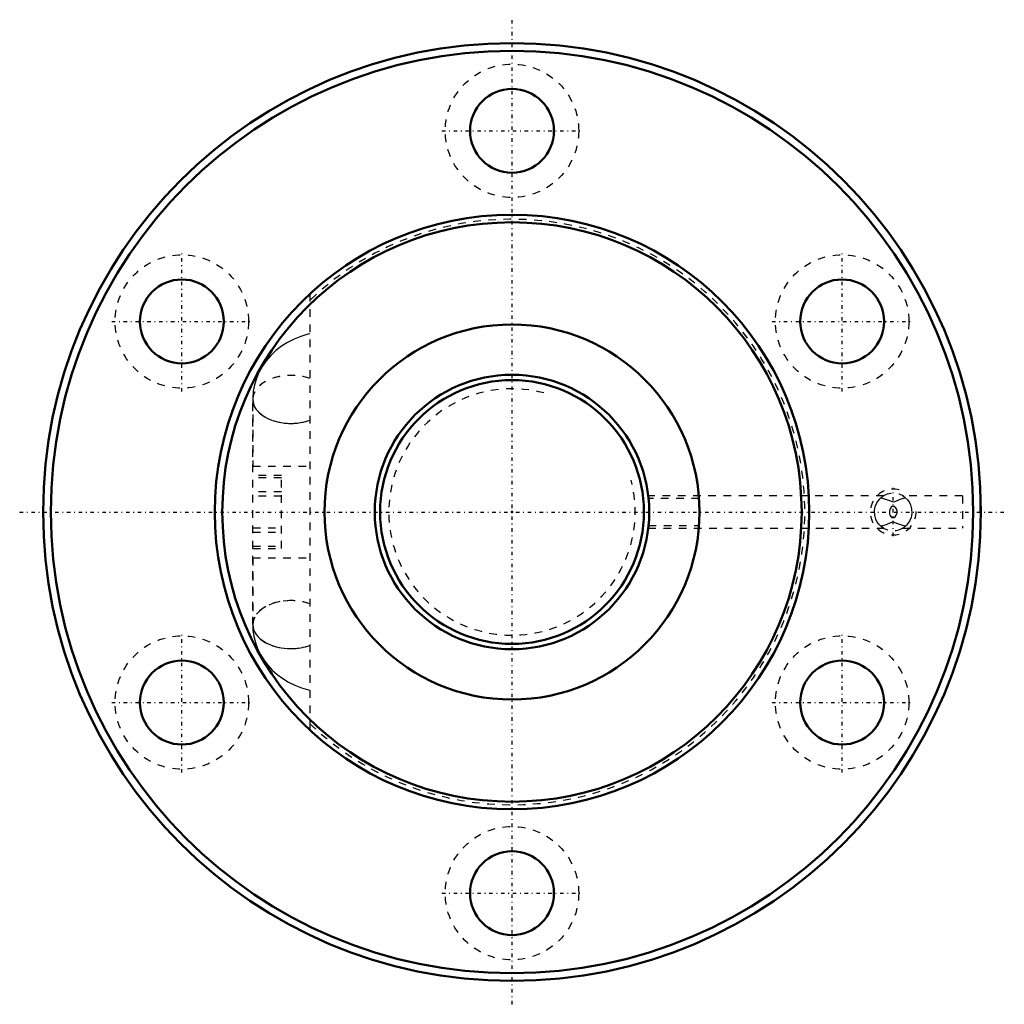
# Model space of a CAD drawing. Header units: millimetres. Extents: x -65 to 65, y -65 to 65.
import ezdxf

# ---------------------------------------------------------------- set-up
doc = ezdxf.new("R2010")
doc.units = ezdxf.units.MM
doc.linetypes.add('Center', pattern=[1.5, 0.45, -0.5, 0.05, -0.5])
doc.linetypes.add('Dashed', pattern=[2, 1, -1])
for name, color, linetype, lineweight in [('2d ConnectionPoints', 7, 'Continuous', 50), ('AM_0', 7, 'Continuous', 50), ('AM_5', 3, 'Continuous', 25), ('AM_7', 7, 'Center', 25), ('AM_9', 6, 'Dashed', 25)]:
    doc.layers.add(name, color=color, linetype=linetype, lineweight=lineweight)

# ---------------------------------------------------------------- blocks, each defined once
blk = doc.blocks.new('1_BIF3612V_5RR_Nut_0_in_BIF3612V_5RRG0_143LC0_000_2')
at = {"layer": 'AM_0'}
for centre, radius in [((0, 0), 61.5), ((0, 0), 60.5), ((0, 50), 5.5), ((0, 0), 39), ((0, 0), 38), ((-43.3, 25), 5.5), ((43.3, 25), 5.5), ((0, 0), 24.6), ((-43.3, -25), 5.5), ((43.3, -25), 5.5), ((0, -50), 5.5)]:
    blk.add_circle(centre, radius, dxfattribs=at)
at = {"layer": 'AM_5', "linetype": 'Dashed'}
blk.add_arc((50, 0), 3, 75, 15, dxfattribs=at)
at = {"layer": 'AM_7'}
for p, q in [((0, -64.58), (0, 64.58)), ((-9.19, 50), (9.19, 50)), ((-43.3, 15.81), (-43.3, 34.19)), ((43.3, 15.81), (43.3, 34.19)), ((-52.49, 25), (-34.11, 25)), ((34.11, 25), (52.49, 25)), ((50, -3.15), (50, 3.15)), ((-64.58, 0), (64.58, 0)), ((-43.3, -34.19), (-43.3, -15.81)), ((43.3, -34.19), (43.3, -15.81)), ((-52.49, -25), (-34.11, -25)), ((34.11, -25), (52.49, -25)), ((-9.19, -50), (9.19, -50))]:
    blk.add_line(p, q, dxfattribs=at)
at = {"layer": 'AM_9'}
for p, q in [((-26.5, 28.61), (-26.5, -28.61)), ((-34, -14.77), (-34, 14.77)), ((-33.99, 14.77), (-33.99, 6)), ((-34, 6), (-26.5, 6)), ((-30.25, 4.8), (-34, 4.8)), ((-30.25, 4.5), (-34, 4.5)), ((-30.25, -4.8), (-30.25, 4.8)), ((-30.25, 2.65), (-34, 2.65)), ((-30.25, 2.06), (-34, 2.06)), ((17.91, 1.79), (17.87, 2.12)), ((48.75, 2.12), (17.88, 2.12)), ((24.54, 1.79), (17.91, 1.79)), ((59.09, 2.12), (51.25, 2.12)), ((59.09, 2.12), (59.09, -2.12)), ((61.39, -2.12), (61.39, 2.12)), ((61.5, 2.12), (61.39, 2.12)), ((-34, -2.06), (-30.25, -2.06)), ((17.87, -2.12), (17.91, -1.79)), ((17.87, -2.12), (48.75, -2.12)), ((17.91, -1.79), (24.54, -1.79)), ((51.25, -2.12), (59.09, -2.12)), ((61.39, -2.12), (61.5, -2.12)), ((-34, -2.65), (-30.25, -2.65)), ((-34, -4.5), (-30.25, -4.5)), ((-34, -4.8), (-30.25, -4.8)), ((-34, -6), (-26.5, -6)), ((-33.99, -6), (-33.99, -14.77))]:
    blk.add_line(p, q, dxfattribs=at)
for points in [[(-26.5, 23.38), (-26.77, 23.31), (-27.69, 23.04), (-28.58, 22.68), (-29.43, 22.25), (-30.23, 21.74), (-30.97, 21.17), (-31.64, 20.53), (-32.24, 19.84), (-32.76, 19.1), (-33.19, 18.32), (-33.53, 17.51), (-33.78, 16.68), (-33.94, 15.83), (-34.01, 14.99), (-34.01, 14.77)], [(24.6, -0.01), (24.6, 0.03), (24.59, 0.73), (24.56, 1.35), (24.54, 1.79)], [(48.53, -1.97), (48.13, -1.6), (47.92, -1.32), (47.74, -0.96), (47.58, -0.42), (47.55, 0.18), (47.65, 0.71), (47.85, 1.19), (48.25, 1.73), (48.44, 1.9)], [(48.76, 2.12), (48.74, 2.11), (48.57, 2), (48.41, 1.87)], [(48.41, 1.87), (49.11, 1.65), (49.52, 1.49), (49.85, 1.37), (50.03, 1.35), (50.22, 1.39), (50.58, 1.53), (50.93, 1.67), (51.59, 1.87)], [(48.62, 2.04), (48.65, 2.06), (48.75, 2.12), (48.76, 2.12)], [(51.59, 1.87), (51.35, 2.05), (51.24, 2.12), (51.24, 2.12)], [(51.49, 1.95), (51.87, 1.6), (52.08, 1.32), (52.26, 0.96), (52.42, 0.42), (52.45, -0.18), (52.35, -0.71), (52.15, -1.19), (51.75, -1.73), (51.56, -1.9)], [(50.4, -0.43), (50.5, -0.15), (50.5, 0.14), (50.42, 0.4), (50.25, 0.63), (50.15, 0.7), (50.04, 0.74), (49.95, 0.74), (49.87, 0.71), (49.75, 0.62), (49.59, 0.41), (49.5, 0.15), (49.5, -0.14), (49.58, -0.4), (49.75, -0.62), (49.85, -0.7), (49.96, -0.74), (50.05, -0.74), (50.13, -0.71), (50.25, -0.62), (50.4, -0.43)], [(24.54, -1.79), (24.57, -1.3), (24.59, -0.68), (24.6, -0.01)], [(51.59, -1.87), (50.89, -1.65), (50.48, -1.49), (50.15, -1.37), (49.97, -1.35), (49.78, -1.39), (49.42, -1.53), (49.07, -1.67), (48.41, -1.87)], [(48.41, -1.87), (48.65, -2.05), (48.76, -2.12), (48.76, -2.12)], [(48.76, -2.12), (48.73, -2.11), (48.55, -1.99), (48.53, -1.97)], [(51.24, -2.12), (51.26, -2.11), (51.43, -2), (51.59, -1.87)], [(51.38, -2.04), (51.35, -2.06), (51.25, -2.12), (51.24, -2.12)], [(-34.01, -14.77), (-33.98, -15.49), (-33.86, -16.32), (-33.65, -17.13), (-33.37, -17.92), (-33, -18.68), (-32.55, -19.41), (-32.04, -20.09), (-31.45, -20.73), (-30.79, -21.32), (-30.08, -21.85), (-29.3, -22.32), (-28.48, -22.73), (-27.61, -23.06), (-26.71, -23.33), (-26.5, -23.38)]]:
    blk.add_lwpolyline(points, dxfattribs=at)
for centre in [(0, 50), (-43.3, 25), (43.3, 25), (-43.3, -25), (43.3, -25), (0, -50)]:
    blk.add_circle(centre, 8.75, dxfattribs=at)
for centre, radius, start, end in [((0, 0), 38.4, 226.3616, 133.6384), ((50, 0), 2.46, 49.6906, 135.6972), ((50, 0), 2.46, 229.6906, 317.9465)]:
    blk.add_arc(centre, radius, start, end, dxfattribs=at)
for centre, major_axis, start_param, end_param in [((-29.01, 14.77), (-5, 0), 4.186479, 8.379891), ((-29, 14.77), (5, 0), 1.047198, 3.141593), ((-28.99, 14.77), (5, 0), 1.049505, 3.141593), ((-29, 14.77), (5, 0), 3.141593, 5.235988), ((-28.99, 14.77), (5, 0), 3.141593, 4.710389), ((-28.99, 14.77), (5, 0), 4.710389, 5.23368), ((-29, -14.77), (5, 0), 1.047198, 5.235988), ((-29.01, -14.77), (5, 0), 1.044887, 3.05212), ((-28.99, -14.77), (5, 0), 1.572796, 3.141593), ((-28.99, -14.77), (5, 0), 1.049505, 1.572796), ((-29.01, -14.77), (5, 0), 3.05212, 3.141903), ((-29.01, -14.77), (5, 0), 3.141903, 5.238299), ((-28.99, -14.77), (5, 0), 3.141593, 4.710389), ((-28.99, -14.77), (5, 0), 4.710389, 5.23368)]:
    blk.add_ellipse(centre, major_axis=major_axis, ratio=0.62932, start_param=start_param, end_param=end_param, dxfattribs=at)
blk = doc.blocks.new('2_BIF3612V_5RR000_Shaft_0_in_BIF3612V_5RRG0_143LC0_000_2')
at = {"layer": 'AM_0'}
for radius in [18, 17.3]:
    blk.add_circle((0, 0), radius, dxfattribs=at)
at = {"layer": 'AM_5', "linetype": 'Dashed'}
blk.add_arc((0, 0), 16.16, 75, 15, dxfattribs=at)

msp = doc.modelspace()

# ---------------------------------------------------------------- linework, layer by layer
at = {"layer": '2d ConnectionPoints'}
msp.add_point((0, 0), dxfattribs=at)
msp.add_point((0, 0), dxfattribs=at)

# ---------------------------------------------------------------- block references
for name in ['1_BIF3612V_5RR_Nut_0_in_BIF3612V_5RRG0_143LC0_000_2', '2_BIF3612V_5RR000_Shaft_0_in_BIF3612V_5RRG0_143LC0_000_2']:
    msp.add_blockref(name, (0, 0))

doc.saveas('drawing.dxf')
